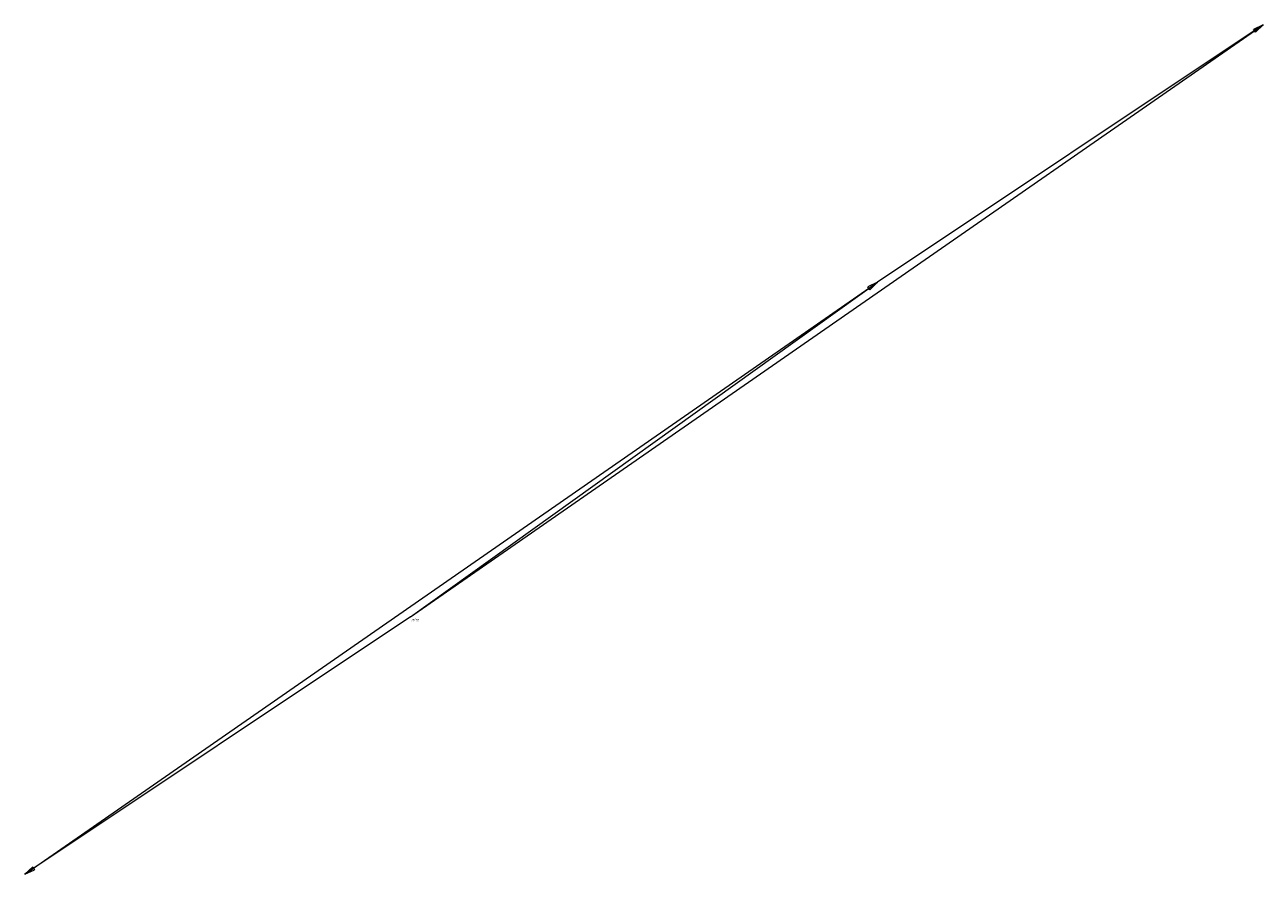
# Model space of a CAD drawing. Header units: metres. Extents: x 6536102 to 6570154, y 5559884 to 5568618.
# Tile 7 of 40: x 6543114 to 6545232, y 5562623 to 5564076. Entities that reach past the tile are written whole.
import ezdxf

# ---------------------------------------------------------------- set-up
doc = ezdxf.new("R2010")
doc.units = ezdxf.units.M
doc.layers.add('SCHEMATY_ELE', color=7, linetype='Continuous')
doc.styles.get("Standard").update_dxf_attribs({"font": 'arial.ttf'})
doc.linetypes.add('BGZ', pattern='A,0,-0.001,[6,msgB.shx,S=0.5,R=0,X=0,Y=0],-2.25', length=2.251)

msp = doc.modelspace()

# ---------------------------------------------------------------- linework, layer by layer
at = {"color": 6, "lineweight": 18}
for p, q in [((6543774.038, 5563063.096), (6545231.808, 5564075.782)), ((6545231.808, 5564075.782), (6545215.067, 5564067.754)), ((6545218.442, 5564062.895), (6545215.067, 5564067.754)), ((6545231.808, 5564075.782), (6545218.442, 5564062.895))]:
    msp.add_line(p, q, dxfattribs=at)
at = {"color": 3, "linetype": 'BGZ', "lineweight": 18, "ltscale": 0.25}
msp.add_line((6545231.808, 5564075.782), (6544572.178, 5563635.627), dxfattribs=at)
at = {"color": 6, "linetype": 'BGZ', "lineweight": 18, "ltscale": 0.25}
msp.add_line((6543114.408, 5562622.941), (6544572.178, 5563635.626), dxfattribs=at)
at = {"color": 4, "lineweight": 18}
for p, q in [((6543774.038, 5563063.096), (6544572.178, 5563635.627)), ((6544572.178, 5563635.627), (6544555.56, 5563627.346)), ((6544559.008, 5563622.539), (6544555.56, 5563627.346)), ((6544572.178, 5563635.627), (6544559.008, 5563622.539))]:
    msp.add_line(p, q, dxfattribs=at)
at = {"color": 3, "lineweight": 18}
for p, q in [((6543774.038, 5563063.096), (6543114.408, 5562622.941)), ((6543114.408, 5562622.941), (6543128.013, 5562635.575)), ((6543114.408, 5562622.941), (6543131.297, 5562630.654)), ((6543128.013, 5562635.575), (6543131.297, 5562630.654))]:
    msp.add_line(p, q, dxfattribs=at)

# ---------------------------------------------------------------- texts
at = {"layer": 'SCHEMATY_ELE', "color": 7, "lineweight": 18, "true_color": 0xffffff, "insert": (6543782.155, 5563055.272), "char_height": 1.5, "attachment_point": 8}
msp.add_mtext_dynamic_manual_height_columns('\\pxt13;E^JGLR213676^Jrozdz. + ośw.', width=13.61035, gutter_width=1.187, heights=[0], dxfattribs=at)

doc.saveas('drawing.dxf')
